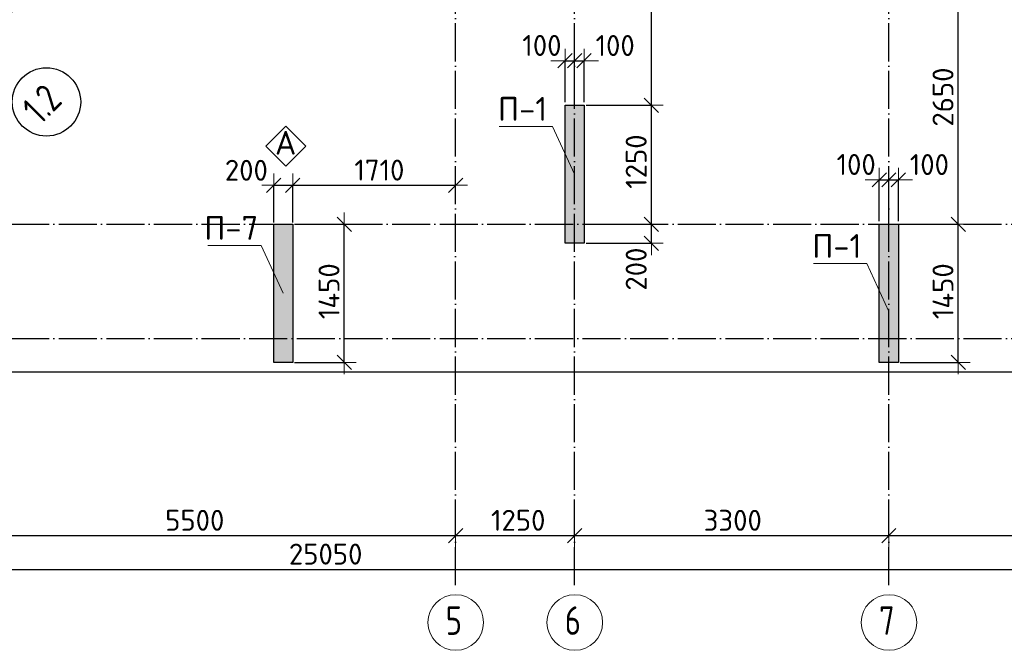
# Model space of a CAD drawing. Header units: millimetres. Extents: x -3495 to 109513, y -3287 to 62337.
# Tile 26 of 41: x 59323 to 69663, y -3274 to 3349. Entities that reach past the tile are written whole.
import ezdxf

# ---------------------------------------------------------------- set-up
doc = ezdxf.new("R2010")
doc.units = ezdxf.units.MM
doc.header["$PDMODE"] = 65
doc.linetypes.add('______11', pattern=[500, 400, -50, 0, -50])
doc.linetypes.add('______5', pattern=[1100, 800, -100, 100, -100])
for name, color, linetype, lineweight in [('Standard', 7, 'Continuous', 25), ('Армирование стержнями_ общее', 40, 'Continuous', 35), ('Высотная отметка (отверстия)', 7, 'Continuous', 13), ('Размерная линия_ общее', 7, 'Continuous', 13)]:
    doc.layers.add(name, color=color, linetype=linetype, lineweight=lineweight)
doc.layers.add('Осевая линия_ общее', color=7, linetype='______5', lineweight=13, true_color=0xa0a0a0)
doc.styles.add('ISOCPEUR', font='ISOCPEUR')
doc.dimstyles.new('DIMSTYLE_11', dxfattribs={"dimtxt": 220, "dimasz": 250, "dimexe": 0, "dimexo": 0, "dimgap": 110, "dimtad": 2, "dimdec": 0, "dimrnd": 5, "dimzin": 12, "dimdsep": 46, "dimtxsty": 'ISOCPEUR', "dimblk1": 'ALL_ML_STRICH', "dimblk2": 'ALL_ML_STRICH', "dimsah": 1, "dimcen": 0, "dimclrd": 7, "dimclre": 256, "dimclrt": 7, "dimadec": 0, "dimazin": 0, "dimtfac": 1, "dimtdec": 0, "dimtix": 1, "dimtmove": 2, "dimatfit": 3, "dimfxl": 0, "dimtvp": 1.2, "dimtzin": 0, "dimlwd": 0, "dimlwe": -3, "dimarcsym": 0})
doc.dimstyles.new('DIMSTYLE_3', dxfattribs={"dimtxt": 220, "dimasz": 250, "dimexe": 0, "dimexo": 0, "dimgap": 110, "dimtad": 2, "dimdec": 0, "dimrnd": 5, "dimzin": 12, "dimdsep": 46, "dimtxsty": 'ISOCPEUR', "dimblk1": 'ALL_ML_STRICH', "dimblk2": 'ALL_ML_STRICH', "dimsah": 1, "dimcen": 0, "dimclrd": 7, "dimclre": 256, "dimclrt": 7, "dimadec": 0, "dimazin": 0, "dimtfac": 1, "dimtdec": 0, "dimtix": 1, "dimtmove": 2, "dimatfit": 3, "dimfxl": 0, "dimtzin": 0, "dimlwd": 0, "dimlwe": -3, "dimarcsym": 0})

# ---------------------------------------------------------------- blocks, each defined once
blk = doc.blocks.new('ALL_ML_STRICH')
at = {"color": 0, "linetype": 'ByBlock', "lineweight": -2}
for p, q in [((0, -0.5), (0, 0.5)), ((-1, 0), (0.5, 0)), ((-0.3, -0.3), (0.3, 0.3))]:
    blk.add_line(p, q, dxfattribs=at)
blk = doc.blocks.new('*D43')
at = {"layer": 'DEFPOINTS', "color": 7, "linetype": 'Continuous', "lineweight": 13, "transparency": 33554687}
for p in [(50000, -2424), (75050, -2458), (50000, -2523)]:
    blk.add_point(p, dxfattribs=at)
at = {"layer": 'Размерная линия_ общее', "color": 253, "linetype": 'Continuous', "lineweight": -2, "true_color": 0xa0a0a0, "transparency": 33554687}
for p, q in [((50000, -2503), (50000, -2424)), ((75050, -2438), (75050, -2424))]:
    blk.add_line(p, q, dxfattribs=at)
at = {"layer": 'Размерная линия_ общее', "color": 7, "linetype": 'Continuous', "lineweight": -2, "transparency": 33554687}
blk.add_line((50000, -2424), (75050, -2424), dxfattribs=at)
at = {"layer": 'Размерная линия_ общее', "color": 7, "linetype": 'Continuous', "lineweight": 13, "transparency": 33554687, "xscale": 250, "yscale": 250, "zscale": 250, "rotation": 180}
blk.add_blockref('ALL_ML_STRICH', (50000, -2424), dxfattribs=at)
at = {"layer": 'Размерная линия_ общее', "color": 7, "linetype": 'Continuous', "lineweight": 13, "transparency": 33554687, "xscale": 250, "yscale": 250, "zscale": 250}
blk.add_blockref('ALL_ML_STRICH', (75050, -2424), dxfattribs=at)
at = {"layer": 'Размерная линия_ общее', "color": 7, "linetype": 'Continuous', "lineweight": 13, "transparency": 33554687, "insert": (62536, -2264), "char_height": 220, "width": 1100, "attachment_point": 5, "style": 'ISOCPEUR'}
blk.add_mtext('\\A1;{25050}', dxfattribs=at)
blk = doc.blocks.new('*D47')
at = {"layer": 'DEFPOINTS', "color": 7, "linetype": 'Continuous', "lineweight": 13, "transparency": 33554687}
for p in [(58400, -1882), (63900, -1990), (58400, -2069)]:
    blk.add_point(p, dxfattribs=at)
at = {"layer": 'Размерная линия_ общее', "color": 253, "linetype": 'Continuous', "lineweight": -2, "true_color": 0xa0a0a0, "transparency": 33554687}
for p, q in [((58400, -1982), (58400, -2069)), ((63900, -2090), (63900, -2069))]:
    blk.add_line(p, q, dxfattribs=at)
at = {"layer": 'Размерная линия_ общее', "color": 7, "linetype": 'Continuous', "lineweight": -2, "transparency": 33554687}
blk.add_line((58400, -2069), (63900, -2069), dxfattribs=at)
at = {"layer": 'Размерная линия_ общее', "color": 7, "linetype": 'Continuous', "lineweight": 13, "transparency": 33554687, "xscale": 250, "yscale": 250, "zscale": 250, "rotation": 180}
blk.add_blockref('ALL_ML_STRICH', (58400, -2069), dxfattribs=at)
at = {"layer": 'Размерная линия_ общее', "color": 7, "linetype": 'Continuous', "lineweight": 13, "transparency": 33554687, "xscale": 250, "yscale": 250, "zscale": 250}
blk.add_blockref('ALL_ML_STRICH', (63900, -2069), dxfattribs=at)
at = {"layer": 'Размерная линия_ общее', "color": 7, "linetype": 'Continuous', "lineweight": 13, "transparency": 33554687, "insert": (61161, -1909), "char_height": 220, "width": 880, "attachment_point": 5, "style": 'ISOCPEUR'}
blk.add_mtext('\\A1;{5500}', dxfattribs=at)
blk = doc.blocks.new('*D48')
at = {"layer": 'DEFPOINTS', "color": 7, "linetype": 'Continuous', "lineweight": 13, "transparency": 33554687}
for p in [(63900, -1990), (65150, -1990), (63900, -2069)]:
    blk.add_point(p, dxfattribs=at)
at = {"layer": 'Размерная линия_ общее', "color": 253, "linetype": 'Continuous', "lineweight": -2, "true_color": 0xa0a0a0, "transparency": 33554687}
for p, q in [((63900, -2090), (63900, -2069)), ((65150, -2090), (65150, -2069))]:
    blk.add_line(p, q, dxfattribs=at)
at = {"layer": 'Размерная линия_ общее', "color": 7, "linetype": 'Continuous', "lineweight": -2, "transparency": 33554687}
blk.add_line((63900, -2069), (65150, -2069), dxfattribs=at)
at = {"layer": 'Размерная линия_ общее', "color": 7, "linetype": 'Continuous', "lineweight": 13, "transparency": 33554687, "xscale": 250, "yscale": 250, "zscale": 250, "rotation": 180}
blk.add_blockref('ALL_ML_STRICH', (63900, -2069), dxfattribs=at)
at = {"layer": 'Размерная линия_ общее', "color": 7, "linetype": 'Continuous', "lineweight": 13, "transparency": 33554687, "xscale": 250, "yscale": 250, "zscale": 250}
blk.add_blockref('ALL_ML_STRICH', (65150, -2069), dxfattribs=at)
at = {"layer": 'Размерная линия_ общее', "color": 7, "linetype": 'Continuous', "lineweight": 13, "transparency": 33554687, "insert": (64558, -1909), "char_height": 220, "width": 880, "attachment_point": 5, "style": 'ISOCPEUR'}
blk.add_mtext('\\A1;{1250}', dxfattribs=at)
blk = doc.blocks.new('*D49')
at = {"layer": 'DEFPOINTS', "color": 7, "linetype": 'Continuous', "lineweight": 13, "transparency": 33554687}
for p in [(65150, -1990), (65150, -2069), (68450, -2071)]:
    blk.add_point(p, dxfattribs=at)
at = {"layer": 'Размерная линия_ общее', "color": 253, "linetype": 'Continuous', "lineweight": -2, "true_color": 0xa0a0a0, "transparency": 33554687}
for p, q in [((65150, -2090), (65150, -2069)), ((68450, -2069), (68450, -2069))]:
    blk.add_line(p, q, dxfattribs=at)
at = {"layer": 'Размерная линия_ общее', "color": 7, "linetype": 'Continuous', "lineweight": -2, "transparency": 33554687}
blk.add_line((65150, -2069), (68450, -2069), dxfattribs=at)
at = {"layer": 'Размерная линия_ общее', "color": 7, "linetype": 'Continuous', "lineweight": 13, "transparency": 33554687, "xscale": 250, "yscale": 250, "zscale": 250, "rotation": 180}
blk.add_blockref('ALL_ML_STRICH', (65150, -2069), dxfattribs=at)
at = {"layer": 'Размерная линия_ общее', "color": 7, "linetype": 'Continuous', "lineweight": 13, "transparency": 33554687, "xscale": 250, "yscale": 250, "zscale": 250}
blk.add_blockref('ALL_ML_STRICH', (68450, -2069), dxfattribs=at)
at = {"layer": 'Размерная линия_ общее', "color": 7, "linetype": 'Continuous', "lineweight": 13, "transparency": 33554687, "insert": (66811, -1909), "char_height": 220, "width": 880, "attachment_point": 5, "style": 'ISOCPEUR'}
blk.add_mtext('\\A1;{3300}', dxfattribs=at)
blk = doc.blocks.new('*D50')
at = {"layer": 'DEFPOINTS', "color": 7, "linetype": 'Continuous', "lineweight": 13, "transparency": 33554687}
for p in [(71750, -1976), (68450, -2069), (68450, -2071)]:
    blk.add_point(p, dxfattribs=at)
at = {"layer": 'Размерная линия_ общее', "color": 253, "linetype": 'Continuous', "lineweight": -2, "true_color": 0xa0a0a0, "transparency": 33554687}
for p, q in [((68450, -2069), (68450, -2069)), ((71750, -2076), (71750, -2069))]:
    blk.add_line(p, q, dxfattribs=at)
at = {"layer": 'Размерная линия_ общее', "color": 7, "linetype": 'Continuous', "lineweight": -2, "transparency": 33554687}
blk.add_line((68450, -2069), (71750, -2069), dxfattribs=at)
at = {"layer": 'Размерная линия_ общее', "color": 7, "linetype": 'Continuous', "lineweight": 13, "transparency": 33554687, "xscale": 250, "yscale": 250, "zscale": 250, "rotation": 180}
blk.add_blockref('ALL_ML_STRICH', (68450, -2069), dxfattribs=at)
at = {"layer": 'Размерная линия_ общее', "color": 7, "linetype": 'Continuous', "lineweight": 13, "transparency": 33554687, "xscale": 250, "yscale": 250, "zscale": 250}
blk.add_blockref('ALL_ML_STRICH', (71750, -2069), dxfattribs=at)
at = {"layer": 'Размерная линия_ общее', "color": 7, "linetype": 'Continuous', "lineweight": 13, "transparency": 33554687, "insert": (70111, -1909), "char_height": 220, "width": 880, "attachment_point": 5, "style": 'ISOCPEUR'}
blk.add_mtext('\\A1;{3300}', dxfattribs=at)
blk = doc.blocks.new('СЛОЖНЫЙ_ОБЪЕКТ_0')
at = {"layer": 'Осевая линия_ общее', "color": 253, "linetype": '______11', "lineweight": -3, "true_color": 0xa0a0a0, "transparency": 33554687}
for p, q in [((63900, -2590), (63900, 47490)), ((65150, -2590), (65150, 21840)), ((68450, -2590), (68450, 20630)), ((47230, 1200), (76050, 1200)), ((47230, 0), (76050, 0))]:
    blk.add_line(p, q, dxfattribs=at)
at = {"layer": 'Осевая линия_ общее', "color": 7, "linetype": 'Continuous', "lineweight": 25, "transparency": 33554687}
blk.add_circle((59604, 2485), 359, dxfattribs=at)
at = {"layer": 'Осевая линия_ общее', "color": 7, "linetype": 'Continuous', "lineweight": 13, "transparency": 33554687}
for centre in [(63902, -2982), (65152, -2982), (68452, -2982)]:
    blk.add_circle(centre, 292, dxfattribs=at)
at = {"layer": 'Осевая линия_ общее', "color": 7, "linetype": 'Continuous', "lineweight": 25, "transparency": 33554687, "insert": (59537, 2234), "char_height": 300, "width": 568.07, "attachment_point": 7, "rotation": 45, "style": 'ISOCPEUR'}
blk.add_mtext('\\W0.79;1.2', dxfattribs=at)
at = {"layer": 'Осевая линия_ общее', "color": 7, "linetype": 'Continuous', "lineweight": 13, "transparency": 33554687, "char_height": 300, "width": 326.41, "attachment_point": 7, "style": 'ISOCPEUR'}
for s, insert in [('\\W0.78;5', (63797, -3112)), ('\\W0.78;6', (65047, -3112)), ('\\W0.78;7', (68347, -3112))]:
    blk.add_mtext(s, dxfattribs=dict(at, insert=insert))
blk = doc.blocks.new('СЛОЖНЫЙ_ОБЪЕКТ_4')
at = {"layer": 'Армирование стержнями_ общее', "color": 7, "linetype": 'Continuous', "lineweight": 13, "transparency": 33554687}
blk.add_lwpolyline([(62117, 2232), (61907, 2022), (62117, 1812), (62327, 2022), (62117, 2232)], close=True, dxfattribs=at)
at = {"layer": 'Армирование стержнями_ общее', "color": 7, "linetype": 'Continuous', "lineweight": 13, "transparency": 33554687, "insert": (62003, 2056), "char_height": 250, "width": 327.27, "attachment_point": 4, "style": 'ISOCPEUR'}
blk.add_mtext('\\A1;{\\fISOCPEUR|i0|b0;\\H250.000000;\\W1.000000;\\C7;А}\\P', dxfattribs=at)
blk = doc.blocks.new('*D195')
at = {"layer": 'DEFPOINTS', "color": 7, "linetype": 'Continuous', "lineweight": 13, "transparency": 33554687}
for p in [(62190, 1200), (62190, -250), (62731, -250)]:
    blk.add_point(p, dxfattribs=at)
at = {"layer": 'Размерная линия_ общее', "color": 253, "linetype": 'Continuous', "lineweight": -2, "true_color": 0xa0a0a0, "transparency": 33554687}
for p, q in [((62210, 1200), (62731, 1200)), ((62210, -250), (62731, -250))]:
    blk.add_line(p, q, dxfattribs=at)
at = {"layer": 'Размерная линия_ общее', "color": 7, "linetype": 'Continuous', "lineweight": -2, "transparency": 33554687}
blk.add_line((62731, -250), (62731, 1200), dxfattribs=at)
at = {"layer": 'Размерная линия_ общее', "color": 7, "linetype": 'Continuous', "lineweight": 13, "transparency": 33554687, "xscale": 250, "yscale": 250, "zscale": 250}
for p, rotation in [((62731, 1200), 90), ((62731, -250), 270)]:
    blk.add_blockref('ALL_ML_STRICH', p, dxfattribs=dict(at, rotation=rotation))
at = {"layer": 'Размерная линия_ общее', "color": 7, "linetype": 'Continuous', "lineweight": 13, "transparency": 33554687, "insert": (62571, 497), "char_height": 220, "width": 880, "attachment_point": 5, "rotation": 90, "style": 'ISOCPEUR'}
blk.add_mtext('\\A1;{1450}', dxfattribs=at)
blk = doc.blocks.new('*D196')
at = {"layer": 'DEFPOINTS', "color": 7, "linetype": 'Continuous', "lineweight": 13, "transparency": 33554687}
for p in [(65250, 1200), (65250, 1000), (65957, 1000)]:
    blk.add_point(p, dxfattribs=at)
at = {"layer": 'Размерная линия_ общее', "color": 253, "linetype": 'Continuous', "lineweight": -2, "true_color": 0xa0a0a0, "transparency": 33554687}
for p, q in [((65270, 1200), (65957, 1200)), ((65270, 1000), (65957, 1000))]:
    blk.add_line(p, q, dxfattribs=at)
at = {"layer": 'Размерная линия_ общее', "color": 7, "linetype": 'Continuous', "lineweight": -2, "transparency": 33554687}
blk.add_line((65957, 1000), (65957, 1200), dxfattribs=at)
at = {"layer": 'Размерная линия_ общее', "color": 7, "linetype": 'Continuous', "lineweight": 13, "transparency": 33554687, "xscale": 250, "yscale": 250, "zscale": 250}
for p, rotation in [((65957, 1200), 90), ((65957, 1000), 270)]:
    blk.add_blockref('ALL_ML_STRICH', p, dxfattribs=dict(at, rotation=rotation))
at = {"layer": 'Размерная линия_ общее', "color": 7, "linetype": 'Continuous', "lineweight": 13, "transparency": 33554687, "insert": (65797, 729), "char_height": 220, "width": 660, "attachment_point": 5, "rotation": 90, "style": 'ISOCPEUR'}
blk.add_mtext('\\A1;{200}', dxfattribs=at)
blk = doc.blocks.new('*D197')
at = {"layer": 'DEFPOINTS', "color": 7, "linetype": 'Continuous', "lineweight": 13, "transparency": 33554687}
for p in [(65250, 2450), (65250, 1200), (65957, 1200)]:
    blk.add_point(p, dxfattribs=at)
at = {"layer": 'Размерная линия_ общее', "color": 253, "linetype": 'Continuous', "lineweight": -2, "true_color": 0xa0a0a0, "transparency": 33554687}
for p, q in [((65270, 2450), (65957, 2450)), ((65270, 1200), (65957, 1200))]:
    blk.add_line(p, q, dxfattribs=at)
at = {"layer": 'Размерная линия_ общее', "color": 7, "linetype": 'Continuous', "lineweight": -2, "transparency": 33554687}
blk.add_line((65957, 1200), (65957, 2450), dxfattribs=at)
at = {"layer": 'Размерная линия_ общее', "color": 7, "linetype": 'Continuous', "lineweight": 13, "transparency": 33554687, "xscale": 250, "yscale": 250, "zscale": 250}
for p, rotation in [((65957, 2450), 90), ((65957, 1200), 270)]:
    blk.add_blockref('ALL_ML_STRICH', p, dxfattribs=dict(at, rotation=rotation))
at = {"layer": 'Размерная линия_ общее', "color": 7, "linetype": 'Continuous', "lineweight": 13, "transparency": 33554687, "insert": (65797, 1858), "char_height": 220, "width": 880, "attachment_point": 5, "rotation": 90, "style": 'ISOCPEUR'}
blk.add_mtext('\\A1;{1250}', dxfattribs=at)
blk = doc.blocks.new('*D198')
at = {"layer": 'DEFPOINTS', "color": 7, "linetype": 'Continuous', "lineweight": 13, "transparency": 33554687}
for p in [(65250, 5000), (65250, 2450), (65957, 2450)]:
    blk.add_point(p, dxfattribs=at)
at = {"layer": 'Размерная линия_ общее', "color": 253, "linetype": 'Continuous', "lineweight": -2, "true_color": 0xa0a0a0, "transparency": 33554687}
for p, q in [((65270, 5000), (65957, 5000)), ((65270, 2450), (65957, 2450))]:
    blk.add_line(p, q, dxfattribs=at)
at = {"layer": 'Размерная линия_ общее', "color": 7, "linetype": 'Continuous', "lineweight": -2, "transparency": 33554687}
blk.add_line((65957, 2450), (65957, 5000), dxfattribs=at)
at = {"layer": 'Размерная линия_ общее', "color": 7, "linetype": 'Continuous', "lineweight": 13, "transparency": 33554687, "xscale": 250, "yscale": 250, "zscale": 250}
for p, rotation in [((65957, 5000), 90), ((65957, 2450), 270)]:
    blk.add_blockref('ALL_ML_STRICH', p, dxfattribs=dict(at, rotation=rotation))
at = {"layer": 'Размерная линия_ общее', "color": 7, "linetype": 'Continuous', "lineweight": 13, "transparency": 33554687, "insert": (65797, 3736), "char_height": 220, "width": 880, "attachment_point": 5, "rotation": 90, "style": 'ISOCPEUR'}
blk.add_mtext('\\A1;{2550}', dxfattribs=at)
blk = doc.blocks.new('*D201')
at = {"layer": 'DEFPOINTS', "color": 7, "linetype": 'Continuous', "lineweight": 13, "transparency": 33554687}
for p in [(68550, 1200), (68550, -250), (69179, -250)]:
    blk.add_point(p, dxfattribs=at)
at = {"layer": 'Размерная линия_ общее', "color": 253, "linetype": 'Continuous', "lineweight": -2, "true_color": 0xa0a0a0, "transparency": 33554687}
for p, q in [((68570, 1200), (69179, 1200)), ((68570, -250), (69179, -250))]:
    blk.add_line(p, q, dxfattribs=at)
at = {"layer": 'Размерная линия_ общее', "color": 7, "linetype": 'Continuous', "lineweight": -2, "transparency": 33554687}
blk.add_line((69179, -250), (69179, 1200), dxfattribs=at)
at = {"layer": 'Размерная линия_ общее', "color": 7, "linetype": 'Continuous', "lineweight": 13, "transparency": 33554687, "xscale": 250, "yscale": 250, "zscale": 250}
for p, rotation in [((69179, 1200), 90), ((69179, -250), 270)]:
    blk.add_blockref('ALL_ML_STRICH', p, dxfattribs=dict(at, rotation=rotation))
at = {"layer": 'Размерная линия_ общее', "color": 7, "linetype": 'Continuous', "lineweight": 13, "transparency": 33554687, "insert": (69019, 497), "char_height": 220, "width": 880, "attachment_point": 5, "rotation": 90, "style": 'ISOCPEUR'}
blk.add_mtext('\\A1;{1450}', dxfattribs=at)
blk = doc.blocks.new('*D202')
at = {"layer": 'DEFPOINTS', "color": 7, "linetype": 'Continuous', "lineweight": 13, "transparency": 33554687}
for p in [(68550, 3850), (68550, 1200), (69179, 1200)]:
    blk.add_point(p, dxfattribs=at)
at = {"layer": 'Размерная линия_ общее', "color": 253, "linetype": 'Continuous', "lineweight": -2, "true_color": 0xa0a0a0, "transparency": 33554687}
for p, q in [((68570, 3850), (69179, 3850)), ((68570, 1200), (69179, 1200))]:
    blk.add_line(p, q, dxfattribs=at)
at = {"layer": 'Размерная линия_ общее', "color": 7, "linetype": 'Continuous', "lineweight": -2, "transparency": 33554687}
blk.add_line((69179, 1200), (69179, 3850), dxfattribs=at)
at = {"layer": 'Размерная линия_ общее', "color": 7, "linetype": 'Continuous', "lineweight": 13, "transparency": 33554687, "xscale": 250, "yscale": 250, "zscale": 250}
for p, rotation in [((69179, 3850), 90), ((69179, 1200), 270)]:
    blk.add_blockref('ALL_ML_STRICH', p, dxfattribs=dict(at, rotation=rotation))
at = {"layer": 'Размерная линия_ общее', "color": 7, "linetype": 'Continuous', "lineweight": 13, "transparency": 33554687, "insert": (69019, 2536), "char_height": 220, "width": 880, "attachment_point": 5, "rotation": 90, "style": 'ISOCPEUR'}
blk.add_mtext('\\A1;{2650}', dxfattribs=at)
blk = doc.blocks.new('*D252')
at = {"layer": 'DEFPOINTS', "color": 7, "linetype": 'Continuous', "lineweight": 13, "transparency": 33554687}
for p in [(61990, 1609), (61990, 1200), (62190, 1200)]:
    blk.add_point(p, dxfattribs=at)
at = {"layer": 'Размерная линия_ общее', "color": 253, "linetype": 'Continuous', "lineweight": -2, "true_color": 0xa0a0a0, "transparency": 33554687}
for p, q in [((61990, 1220), (61990, 1609)), ((62190, 1220), (62190, 1609))]:
    blk.add_line(p, q, dxfattribs=at)
at = {"layer": 'Размерная линия_ общее', "color": 7, "linetype": 'Continuous', "lineweight": -2, "transparency": 33554687}
blk.add_line((61990, 1609), (62190, 1609), dxfattribs=at)
at = {"layer": 'Размерная линия_ общее', "color": 7, "linetype": 'Continuous', "lineweight": 13, "transparency": 33554687, "xscale": 250, "yscale": 250, "zscale": 250, "rotation": 180}
blk.add_blockref('ALL_ML_STRICH', (61990, 1609), dxfattribs=at)
at = {"layer": 'Размерная линия_ общее', "color": 7, "linetype": 'Continuous', "lineweight": 13, "transparency": 33554687, "xscale": 250, "yscale": 250, "zscale": 250}
blk.add_blockref('ALL_ML_STRICH', (62190, 1609), dxfattribs=at)
at = {"layer": 'Размерная линия_ общее', "color": 7, "linetype": 'Continuous', "lineweight": 13, "transparency": 33554687, "insert": (61703, 1767), "char_height": 220, "width": 660, "attachment_point": 5, "style": 'ISOCPEUR'}
blk.add_mtext('\\A1;{200}', dxfattribs=at)
blk = doc.blocks.new('*D253')
at = {"layer": 'DEFPOINTS', "color": 7, "linetype": 'Continuous', "lineweight": 13, "transparency": 33554687}
for p in [(62190, 1609), (63900, 1624), (62190, 1200)]:
    blk.add_point(p, dxfattribs=at)
at = {"layer": 'Размерная линия_ общее', "color": 253, "linetype": 'Continuous', "lineweight": -2, "true_color": 0xa0a0a0, "transparency": 33554687}
for p, q in [((62190, 1220), (62190, 1609)), ((63900, 1609), (63900, 1609))]:
    blk.add_line(p, q, dxfattribs=at)
at = {"layer": 'Размерная линия_ общее', "color": 7, "linetype": 'Continuous', "lineweight": -2, "transparency": 33554687}
blk.add_line((62190, 1609), (63900, 1609), dxfattribs=at)
at = {"layer": 'Размерная линия_ общее', "color": 7, "linetype": 'Continuous', "lineweight": 13, "transparency": 33554687, "xscale": 250, "yscale": 250, "zscale": 250, "rotation": 180}
blk.add_blockref('ALL_ML_STRICH', (62190, 1609), dxfattribs=at)
at = {"layer": 'Размерная линия_ общее', "color": 7, "linetype": 'Continuous', "lineweight": 13, "transparency": 33554687, "xscale": 250, "yscale": 250, "zscale": 250}
blk.add_blockref('ALL_ML_STRICH', (63900, 1609), dxfattribs=at)
at = {"layer": 'Размерная линия_ общее', "color": 7, "linetype": 'Continuous', "lineweight": 13, "transparency": 33554687, "insert": (63100, 1769), "char_height": 220, "width": 880, "attachment_point": 5, "style": 'ISOCPEUR'}
blk.add_mtext('\\A1;{1710}', dxfattribs=at)
blk = doc.blocks.new('*D263')
at = {"layer": 'DEFPOINTS', "color": 7, "linetype": 'Continuous', "lineweight": 13, "transparency": 33554687}
for p in [(61958, 7058), (58493, 3593), (58948, 3138)]:
    blk.add_point(p, dxfattribs=at)
at = {"layer": 'Размерная линия_ общее', "color": 253, "linetype": 'Continuous', "lineweight": -2, "true_color": 0xa0a0a0, "transparency": 33554687}
for p, q in [((61972, 7044), (62413, 6603)), ((58507, 3579), (58948, 3138))]:
    blk.add_line(p, q, dxfattribs=at)
at = {"layer": 'Размерная линия_ общее', "color": 7, "linetype": 'Continuous', "lineweight": -2, "transparency": 33554687}
blk.add_line((58948, 3138), (62413, 6603), dxfattribs=at)
at = {"layer": 'Размерная линия_ общее', "color": 7, "linetype": 'Continuous', "lineweight": 13, "transparency": 33554687, "xscale": 250, "yscale": 250, "zscale": 250}
for p, rotation in [((62413, 6603), 44.99999999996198), ((58948, 3138), 224.999999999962)]:
    blk.add_blockref('ALL_ML_STRICH', p, dxfattribs=dict(at, rotation=rotation))
at = {"layer": 'Размерная линия_ общее', "color": 7, "linetype": 'Continuous', "lineweight": 13, "transparency": 33554687, "insert": (60567, 4984), "char_height": 220, "width": 880, "attachment_point": 5, "rotation": 45, "style": 'ISOCPEUR'}
blk.add_mtext('\\A1;{4900}', dxfattribs=at)
blk = doc.blocks.new('*D314')
at = {"layer": 'DEFPOINTS', "color": 7, "linetype": 'Continuous', "lineweight": 13, "transparency": 33554687}
for p in [(65050, 2917), (65050, 2462), (65150, 2462)]:
    blk.add_point(p, dxfattribs=at)
at = {"layer": 'Размерная линия_ общее', "color": 253, "linetype": 'Continuous', "lineweight": -2, "true_color": 0xa0a0a0, "transparency": 33554687}
for p, q in [((65050, 2482), (65050, 2917)), ((65150, 2482), (65150, 2917))]:
    blk.add_line(p, q, dxfattribs=at)
at = {"layer": 'Размерная линия_ общее', "color": 7, "linetype": 'Continuous', "lineweight": -2, "transparency": 33554687}
blk.add_line((65050, 2917), (65150, 2917), dxfattribs=at)
at = {"layer": 'Размерная линия_ общее', "color": 7, "linetype": 'Continuous', "lineweight": 13, "transparency": 33554687, "xscale": 250, "yscale": 250, "zscale": 250}
blk.add_blockref('ALL_ML_STRICH', (65150, 2917), dxfattribs=at)
at = {"layer": 'Размерная линия_ общее', "color": 7, "linetype": 'Continuous', "lineweight": 13, "transparency": 33554687, "xscale": 250, "yscale": 250, "zscale": 250, "rotation": 180}
blk.add_blockref('ALL_ML_STRICH', (65050, 2917), dxfattribs=at)
at = {"layer": 'Размерная линия_ общее', "color": 7, "linetype": 'Continuous', "lineweight": 13, "transparency": 33554687, "insert": (64807, 3078), "char_height": 220, "width": 660, "attachment_point": 5, "style": 'ISOCPEUR'}
blk.add_mtext('\\A1;{100}', dxfattribs=at)
blk = doc.blocks.new('*D315')
at = {"layer": 'DEFPOINTS', "color": 7, "linetype": 'Continuous', "lineweight": 13, "transparency": 33554687}
for p in [(65150, 2917), (65150, 2462), (65250, 2462)]:
    blk.add_point(p, dxfattribs=at)
at = {"layer": 'Размерная линия_ общее', "color": 253, "linetype": 'Continuous', "lineweight": -2, "true_color": 0xa0a0a0, "transparency": 33554687}
for p, q in [((65150, 2482), (65150, 2917)), ((65250, 2482), (65250, 2917))]:
    blk.add_line(p, q, dxfattribs=at)
at = {"layer": 'Размерная линия_ общее', "color": 7, "linetype": 'Continuous', "lineweight": -2, "transparency": 33554687}
blk.add_line((65150, 2917), (65250, 2917), dxfattribs=at)
at = {"layer": 'Размерная линия_ общее', "color": 7, "linetype": 'Continuous', "lineweight": 13, "transparency": 33554687, "xscale": 250, "yscale": 250, "zscale": 250}
blk.add_blockref('ALL_ML_STRICH', (65250, 2917), dxfattribs=at)
at = {"layer": 'Размерная линия_ общее', "color": 7, "linetype": 'Continuous', "lineweight": 13, "transparency": 33554687, "xscale": 250, "yscale": 250, "zscale": 250, "rotation": 180}
blk.add_blockref('ALL_ML_STRICH', (65150, 2917), dxfattribs=at)
at = {"layer": 'Размерная линия_ общее', "color": 7, "linetype": 'Continuous', "lineweight": 13, "transparency": 33554687, "insert": (65576, 3077), "char_height": 220, "width": 660, "attachment_point": 5, "style": 'ISOCPEUR'}
blk.add_mtext('\\A1;{100}', dxfattribs=at)
blk = doc.blocks.new('*D318')
at = {"layer": 'DEFPOINTS', "color": 7, "linetype": 'Continuous', "lineweight": 13, "transparency": 33554687}
for p in [(68350, 1667), (68350, 1212), (68450, 1212)]:
    blk.add_point(p, dxfattribs=at)
at = {"layer": 'Размерная линия_ общее', "color": 253, "linetype": 'Continuous', "lineweight": -2, "true_color": 0xa0a0a0, "transparency": 33554687}
for p, q in [((68350, 1232), (68350, 1667)), ((68450, 1232), (68450, 1667))]:
    blk.add_line(p, q, dxfattribs=at)
at = {"layer": 'Размерная линия_ общее', "color": 7, "linetype": 'Continuous', "lineweight": -2, "transparency": 33554687}
blk.add_line((68350, 1667), (68450, 1667), dxfattribs=at)
at = {"layer": 'Размерная линия_ общее', "color": 7, "linetype": 'Continuous', "lineweight": 13, "transparency": 33554687, "xscale": 250, "yscale": 250, "zscale": 250}
blk.add_blockref('ALL_ML_STRICH', (68450, 1667), dxfattribs=at)
at = {"layer": 'Размерная линия_ общее', "color": 7, "linetype": 'Continuous', "lineweight": 13, "transparency": 33554687, "xscale": 250, "yscale": 250, "zscale": 250, "rotation": 180}
blk.add_blockref('ALL_ML_STRICH', (68350, 1667), dxfattribs=at)
at = {"layer": 'Размерная линия_ общее', "color": 7, "linetype": 'Continuous', "lineweight": 13, "transparency": 33554687, "insert": (68107, 1828), "char_height": 220, "width": 660, "attachment_point": 5, "style": 'ISOCPEUR'}
blk.add_mtext('\\A1;{100}', dxfattribs=at)
blk = doc.blocks.new('*D319')
at = {"layer": 'DEFPOINTS', "color": 7, "linetype": 'Continuous', "lineweight": 13, "transparency": 33554687}
for p in [(68450, 1667), (68450, 1212), (68550, 1212)]:
    blk.add_point(p, dxfattribs=at)
at = {"layer": 'Размерная линия_ общее', "color": 253, "linetype": 'Continuous', "lineweight": -2, "true_color": 0xa0a0a0, "transparency": 33554687}
for p, q in [((68450, 1232), (68450, 1667)), ((68550, 1232), (68550, 1667))]:
    blk.add_line(p, q, dxfattribs=at)
at = {"layer": 'Размерная линия_ общее', "color": 7, "linetype": 'Continuous', "lineweight": -2, "transparency": 33554687}
blk.add_line((68450, 1667), (68550, 1667), dxfattribs=at)
at = {"layer": 'Размерная линия_ общее', "color": 7, "linetype": 'Continuous', "lineweight": 13, "transparency": 33554687, "xscale": 250, "yscale": 250, "zscale": 250}
blk.add_blockref('ALL_ML_STRICH', (68550, 1667), dxfattribs=at)
at = {"layer": 'Размерная линия_ общее', "color": 7, "linetype": 'Continuous', "lineweight": 13, "transparency": 33554687, "xscale": 250, "yscale": 250, "zscale": 250, "rotation": 180}
blk.add_blockref('ALL_ML_STRICH', (68450, 1667), dxfattribs=at)
at = {"layer": 'Размерная линия_ общее', "color": 7, "linetype": 'Continuous', "lineweight": 13, "transparency": 33554687, "insert": (68876, 1827), "char_height": 220, "width": 660, "attachment_point": 5, "style": 'ISOCPEUR'}
blk.add_mtext('\\A1;{100}', dxfattribs=at)

msp = doc.modelspace()

# ---------------------------------------------------------------- hatches: boundary and pattern name
at = {"linetype": 'Continuous', "lineweight": 13, "transparency": 33554687}
msp.add_hatch(color=7, dxfattribs=at).paths.add_polyline_path([(68350, -250), (68550, -250), (68550, 1200), (68350, 1200)])
at = {"layer": 'Standard', "linetype": 'Continuous', "lineweight": 13, "transparency": 33554687}
for points in [[(65050, 1000), (65250, 1000), (65250, 2450), (65050, 2450)], [(61990, -250), (62190, -250), (62190, 1200), (61990, 1200)]]:
    msp.add_hatch(color=7, dxfattribs=at).paths.add_polyline_path(points)

# ---------------------------------------------------------------- linework, layer by layer
at = {"color": 7, "linetype": 'Continuous', "lineweight": -3, "transparency": 33554687}
for p, q in [((68350, -250), (68350, 1200)), ((68350, 1200), (68550, 1200)), ((68550, 1200), (68550, -250)), ((68550, -250), (68350, -250))]:
    msp.add_line(p, q, dxfattribs=at)
at = {"layer": 'Standard', "color": 7, "linetype": 'Continuous', "lineweight": -3, "transparency": 33554687}
for p, q in [((65050, 1000), (65050, 2450)), ((65050, 2450), (65250, 2450)), ((65250, 2450), (65250, 1000)), ((61990, -250), (61990, 1200)), ((61990, 1200), (62190, 1200)), ((62190, 1200), (62190, -250)), ((65250, 1000), (65050, 1000)), ((62190, -250), (61990, -250))]:
    msp.add_line(p, q, dxfattribs=at)
at = {"layer": 'Standard', "color": 7, "linetype": 'Continuous', "lineweight": 25, "transparency": 33554687}
msp.add_lwpolyline([(49650, -350.2), (75250, -350.2), (75250, 46690), (49650, 46690), (49650, -350.2)], dxfattribs=at)
at = {"layer": 'Высотная отметка (отверстия)', "color": 7, "linetype": 'Continuous', "lineweight": 13, "transparency": 33554687}
for points in [[(65150, 1725), (64919.3, 2226.9), (64359.3, 2226.9)], [(62090, 475), (61859.3, 976.9), (61299.3, 976.9)], [(68450, 285), (68219.3, 786.9), (67659.3, 786.9)]]:
    msp.add_lwpolyline(points, dxfattribs=at)

# ---------------------------------------------------------------- block references
at = {"layer": 'Армирование стержнями_ общее', "color": 7, "linetype": 'Continuous', "lineweight": 13, "transparency": 33554687}
msp.add_blockref('СЛОЖНЫЙ_ОБЪЕКТ_4', (0, 0), dxfattribs=at)
at = {"layer": 'Осевая линия_ общее', "color": 253, "linetype": '______11', "lineweight": -3, "true_color": 0xa0a0a0, "transparency": 33554687}
msp.add_blockref('СЛОЖНЫЙ_ОБЪЕКТ_0', (0, 0), dxfattribs=at)

# ---------------------------------------------------------------- texts
at = {"layer": 'Высотная отметка (отверстия)', "color": 7, "linetype": 'Continuous', "lineweight": 13, "transparency": 33554687, "char_height": 250, "attachment_point": 8, "style": 'ISOCPEUR'}
for s, insert, width in [('\\A1;{\\fISOCPEUR|i0|b0;\\H250.000000;\\W1.000000;\\C7;П-1}\\P', (64604.3, 2286.9), 604.167), ('\\A1;{\\fISOCPEUR|i0|b0;\\H250.000000;\\W1.000000;\\C7;П-7}\\P', (61544.3, 1036.9), 664.583), ('\\A1;{\\fISOCPEUR|i0|b0;\\H250.000000;\\W1.000000;\\C7;П-1}\\P', (67904.3, 846.9), 604.167)]:
    msp.add_mtext(s, dxfattribs=dict(at, insert=insert, width=width))

# ---------------------------------------------------------------- dimensions: what is measured, and where the dimension line sits
at = {"layer": 'Размерная линия_ общее', "color": 7, "linetype": 'Continuous', "lineweight": 13, "transparency": 33554687}
for base, p1, p2, angle, dimstyle, picture, middle in [((62412.8, 6603), (58507.1, 3579), (61972, 7043.8), 45, 'DIMSTYLE_3', '*D263', (60567.3, 4983.7)), ((65957, 5000), (65270, 2450), (65270, 5000), 90, 'DIMSTYLE_3', '*D198', (65797, 3736)), ((69179, 3850), (68570, 1200), (68570, 3850), 90, 'DIMSTYLE_3', '*D202', (69019, 2536)), ((65957, 2450), (65270, 1200), (65270, 2450), 90, 'DIMSTYLE_3', '*D197', (65797, 1858)), ((62731.3, 1200), (62210, -250), (62210, 1200), 90, 'DIMSTYLE_3', '*D195', (62571.3, 497)), ((65957, 1200), (65270, 1000), (65270, 1200), 90, 'DIMSTYLE_11', '*D196', (65797, 728.8)), ((69179, 1200), (68570, -250), (68570, 1200), 90, 'DIMSTYLE_3', '*D201', (69019, 497))]:
    dim = msp.add_linear_dim(base=base, p1=p1, p2=p2, angle=angle, dimstyle=dimstyle, override={"dimpost": '<>', "dimclrd": 7, "dimclre": 253, "dimclrt": 7, "dimlwd": 0, "dimlwe": 65533}, dxfattribs=at)
    dim.commit()
    dim.dimension.update_dxf_attribs({"geometry": picture, "text_midpoint": middle, "dimtype": 160})
for base, p1, p2, dimstyle, picture, middle in [((65150, 2917.2), (65050, 2482.3), (65150, 2482.3), 'DIMSTYLE_11', '*D314', (64807.3, 3077.7)), ((65250, 2917.2), (65150, 2482.3), (65250, 2482.3), 'DIMSTYLE_11', '*D315', (65576.4, 3077)), ((68450, 1667.2), (68350, 1232.3), (68450, 1232.3), 'DIMSTYLE_11', '*D318', (68107.3, 1827.7)), ((68550, 1667.2), (68450, 1232.3), (68550, 1232.3), 'DIMSTYLE_11', '*D319', (68876.4, 1827)), ((62190, 1609.5), (61990, 1220), (62190, 1220), 'DIMSTYLE_11', '*D252', (61702.8, 1767.1)), ((63900, 1609.5), (62190, 1220), (63900, 1609.5), 'DIMSTYLE_3', '*D253', (63100, 1769.5)), ((63900, -2068.8), (58400, -1981.6), (63900, -2090), 'DIMSTYLE_3', '*D47', (61161, -1908.8)), ((65150, -2068.8), (63900, -2090), (65150, -2090), 'DIMSTYLE_3', '*D48', (64558, -1908.8)), ((68450, -2068.8), (65150, -2090), (68450, -2068.8), 'DIMSTYLE_3', '*D49', (66811, -1908.8)), ((71750, -2068.8), (68450, -2068.8), (71750, -2076.4), 'DIMSTYLE_3', '*D50', (70111, -1908.8)), ((75050, -2423.6), (50000, -2503.1), (75050, -2437.7), 'DIMSTYLE_3', '*D43', (62536, -2263.6))]:
    dim = msp.add_linear_dim(base=base, p1=p1, p2=p2, dimstyle=dimstyle, override={"dimpost": '<>', "dimclrd": 7, "dimclre": 253, "dimclrt": 7, "dimlwd": 0, "dimlwe": 65533}, dxfattribs=at)
    dim.commit()
    dim.dimension.update_dxf_attribs({"geometry": picture, "text_midpoint": middle, "dimtype": 160})

doc.saveas('drawing.dxf')
